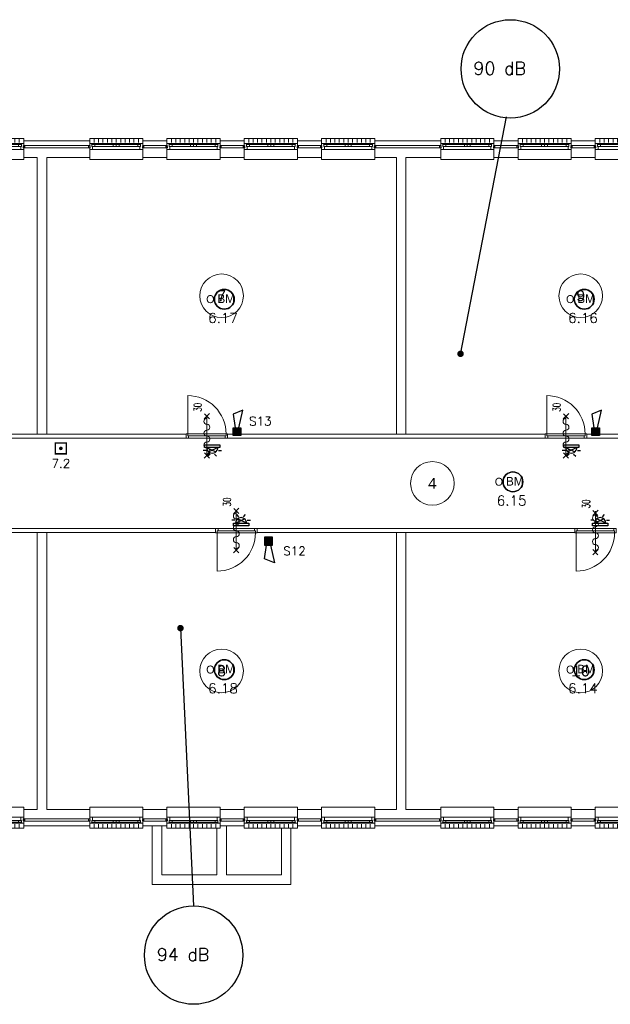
# Model space of a CAD drawing. Header units: millimetres. Extents: x 1890 to 160200, y 5205 to 111580.
# Tile 6 of 51: x 33417 to 46979, y 17019 to 39634. Entities that reach past the tile are written whole.
import ezdxf
from ezdxf.enums import TextEntityAlignment as Align
from ezdxf.xclip import XClip

# ---------------------------------------------------------------- set-up
doc = ezdxf.new("R2010")
doc.units = ezdxf.units.MM
doc.header["$XCLIPFRAME"] = 0
for name, color, linetype in [('BRAND', 1, 'Continuous'), ('DB-waardes', 6, 'Continuous'), ('Xref', 253, 'Continuous'), ('Xref-geb26-bgg$0$AL$1A---_ALGEMEEN', 253, 'Continuous'), ('Xref-geb26-bgg$0$AT$1A---_TEKST035', 253, 'Continuous'), ('Xref-geb26-bgg$0$AT$1A---_TEKST050', 253, 'Continuous')]:
    doc.layers.add(name, color=color, linetype=linetype)
doc.layers.get('Xref').off()
doc.styles.add('ROMANS', font='romans')
doc.styles.add('TXT', font='txt')
doc.styles.add('Xref-geb26-bgg$0$MONOTXT', font='MONOTXT')
doc.styles.add('Xref-geb26-bgg$0$ROMANS', font='ROMANS')

# ---------------------------------------------------------------- blocks, each defined once
blk = doc.blocks.new('*O67')
at = {"layer": 'Xref-geb26-bgg$0$AL$1A---_ALGEMEEN', "color": 0, "linetype": 'Continuous', "lineweight": 0}
for p, q in [((-543, 9), (543, 9)), ((-565.5, -130), (565.5, -130)), ((-508.33, -240), (-508.33, -150)), ((-493, -63), (-67, -63)), ((-493, -106), (-67, -106)), ((-406.66, -240), (-406.66, -150)), ((-305, -240), (-305, -150)), ((-203.33, -240), (-203.33, -150)), ((-101.66, -240), (-101.66, -150)), ((0, -240), (0, -150)), ((67, -63), (493, -63)), ((67, -106), (493, -106)), ((101.66, -240), (101.66, -150)), ((203.33, -240), (203.33, -150)), ((305, -240), (305, -150)), ((406.66, -240), (406.66, -150)), ((508.33, -240), (508.33, -150))]:
    blk.add_line(p, q, dxfattribs=at)
for points in [[(-610, 190), (-610, 240), (610, 240), (610, 190)], [(-610, -190), (-610, -240), (610, -240), (610, -190)]]:
    blk.add_lwpolyline(points, dxfattribs=at)
for points in [[(-610, 9), (-545.15, 9), (-543, 6.86), (-543, -63), (-560, -63), (-560, -114), (-565.5, -114), (-565.5, -127.78), (-567.72, -130), (-610, -130), (-610, -76), (-601, -76), (-601, -60), (-610, -60), (-610, -46), (-601, -46), (-601, -30), (-610, -30)], [(610, 9), (545.15, 9), (543, 6.86), (543, -63), (560, -63), (560, -114), (565.5, -114), (565.5, -127.78), (567.72, -130), (610, -130), (610, -76), (601, -76), (601, -60), (610, -60), (610, -46), (601, -46), (601, -30), (610, -30)], [(-635, -30), (-601, -30), (-601, -46), (-610, -46), (-610, -60), (-601, -60), (-601, -76), (-635, -76)], [(-560, -106), (-493, -106), (-493, -63), (-560, -63)], [(-67, -106), (0, -106), (0, -63), (-67, -63)], [(67, -106), (0, -106), (0, -63), (67, -63)], [(560, -106), (493, -106), (493, -63), (560, -63)], [(635, -30), (601, -30), (601, -46), (610, -46), (610, -60), (601, -60), (601, -76), (635, -76)]]:
    blk.add_lwpolyline(points, close=True, dxfattribs=at)
blk = doc.blocks.new('*O68')
at = {"layer": 'Xref-geb26-bgg$0$AL$1A---_ALGEMEEN', "color": 0, "linetype": 'Continuous', "lineweight": 0}
for p, q in [((-543, 9), (543, 9)), ((-565.5, -130), (565.5, -130)), ((-508.33, -240), (-508.33, -150)), ((-493, -63), (-67, -63)), ((-493, -106), (-67, -106)), ((-406.66, -240), (-406.66, -150)), ((-305, -240), (-305, -150)), ((-203.33, -240), (-203.33, -150)), ((-101.66, -240), (-101.66, -150)), ((0, -240), (0, -150)), ((67, -63), (493, -63)), ((67, -106), (493, -106)), ((101.66, -240), (101.66, -150)), ((203.33, -240), (203.33, -150)), ((305, -240), (305, -150)), ((406.66, -240), (406.66, -150)), ((508.33, -240), (508.33, -150))]:
    blk.add_line(p, q, dxfattribs=at)
for points in [[(-610, 190), (-610, 240), (610, 240), (610, 190)], [(-610, -190), (-610, -240), (610, -240), (610, -190)]]:
    blk.add_lwpolyline(points, dxfattribs=at)
for points in [[(-610, 9), (-545.15, 9), (-543, 6.86), (-543, -63), (-560, -63), (-560, -114), (-565.5, -114), (-565.5, -127.78), (-567.72, -130), (-610, -130), (-610, -76), (-601, -76), (-601, -60), (-610, -60), (-610, -46), (-601, -46), (-601, -30), (-610, -30)], [(610, 9), (545.15, 9), (543, 6.86), (543, -63), (560, -63), (560, -114), (565.5, -114), (565.5, -127.78), (567.72, -130), (610, -130), (610, -76), (601, -76), (601, -60), (610, -60), (610, -46), (601, -46), (601, -30), (610, -30)], [(-635, -30), (-601, -30), (-601, -46), (-610, -46), (-610, -60), (-601, -60), (-601, -76), (-635, -76)], [(-560, -106), (-493, -106), (-493, -63), (-560, -63)], [(-67, -106), (0, -106), (0, -63), (-67, -63)], [(67, -106), (0, -106), (0, -63), (67, -63)], [(560, -106), (493, -106), (493, -63), (560, -63)], [(635, -30), (601, -30), (601, -46), (610, -46), (610, -60), (601, -60), (601, -76), (635, -76)]]:
    blk.add_lwpolyline(points, close=True, dxfattribs=at)
blk = doc.blocks.new('*O69')
at = {"layer": 'Xref-geb26-bgg$0$AL$1A---_ALGEMEEN', "color": 0, "linetype": 'Continuous', "lineweight": 0}
for p, q in [((-543, 9), (543, 9)), ((-565.5, -130), (565.5, -130)), ((-508.33, -240), (-508.33, -150)), ((-493, -63), (-67, -63)), ((-493, -106), (-67, -106)), ((-406.66, -240), (-406.66, -150)), ((-305, -240), (-305, -150)), ((-203.33, -240), (-203.33, -150)), ((-101.66, -240), (-101.66, -150)), ((0, -240), (0, -150)), ((67, -63), (493, -63)), ((67, -106), (493, -106)), ((101.66, -240), (101.66, -150)), ((203.33, -240), (203.33, -150)), ((305, -240), (305, -150)), ((406.66, -240), (406.66, -150)), ((508.33, -240), (508.33, -150))]:
    blk.add_line(p, q, dxfattribs=at)
for points in [[(-610, 190), (-610, 240), (610, 240), (610, 190)], [(-610, -190), (-610, -240), (610, -240), (610, -190)]]:
    blk.add_lwpolyline(points, dxfattribs=at)
for points in [[(-610, 9), (-545.15, 9), (-543, 6.86), (-543, -63), (-560, -63), (-560, -114), (-565.5, -114), (-565.5, -127.78), (-567.72, -130), (-610, -130), (-610, -76), (-601, -76), (-601, -60), (-610, -60), (-610, -46), (-601, -46), (-601, -30), (-610, -30)], [(610, 9), (545.15, 9), (543, 6.86), (543, -63), (560, -63), (560, -114), (565.5, -114), (565.5, -127.78), (567.72, -130), (610, -130), (610, -76), (601, -76), (601, -60), (610, -60), (610, -46), (601, -46), (601, -30), (610, -30)], [(-635, -30), (-601, -30), (-601, -46), (-610, -46), (-610, -60), (-601, -60), (-601, -76), (-635, -76)], [(-560, -106), (-493, -106), (-493, -63), (-560, -63)], [(-67, -106), (0, -106), (0, -63), (-67, -63)], [(67, -106), (0, -106), (0, -63), (67, -63)], [(560, -106), (493, -106), (493, -63), (560, -63)], [(635, -30), (601, -30), (601, -46), (610, -46), (610, -60), (601, -60), (601, -76), (635, -76)]]:
    blk.add_lwpolyline(points, close=True, dxfattribs=at)
blk = doc.blocks.new('*O70')
at = {"layer": 'Xref-geb26-bgg$0$AL$1A---_ALGEMEEN', "color": 0, "linetype": 'Continuous', "lineweight": 0}
for p, q in [((-543, 9), (543, 9)), ((-565.5, -130), (565.5, -130)), ((-508.33, -240), (-508.33, -150)), ((-493, -63), (-67, -63)), ((-493, -106), (-67, -106)), ((-406.66, -240), (-406.66, -150)), ((-305, -240), (-305, -150)), ((-203.33, -240), (-203.33, -150)), ((-101.66, -240), (-101.66, -150)), ((0, -240), (0, -150)), ((67, -63), (493, -63)), ((67, -106), (493, -106)), ((101.66, -240), (101.66, -150)), ((203.33, -240), (203.33, -150)), ((305, -240), (305, -150)), ((406.66, -240), (406.66, -150)), ((508.33, -240), (508.33, -150))]:
    blk.add_line(p, q, dxfattribs=at)
for points in [[(-610, 190), (-610, 240), (610, 240), (610, 190)], [(-610, -190), (-610, -240), (610, -240), (610, -190)]]:
    blk.add_lwpolyline(points, dxfattribs=at)
for points in [[(-610, 9), (-545.15, 9), (-543, 6.86), (-543, -63), (-560, -63), (-560, -114), (-565.5, -114), (-565.5, -127.78), (-567.72, -130), (-610, -130), (-610, -76), (-601, -76), (-601, -60), (-610, -60), (-610, -46), (-601, -46), (-601, -30), (-610, -30)], [(610, 9), (545.15, 9), (543, 6.86), (543, -63), (560, -63), (560, -114), (565.5, -114), (565.5, -127.78), (567.72, -130), (610, -130), (610, -76), (601, -76), (601, -60), (610, -60), (610, -46), (601, -46), (601, -30), (610, -30)], [(-635, -30), (-601, -30), (-601, -46), (-610, -46), (-610, -60), (-601, -60), (-601, -76), (-635, -76)], [(-560, -106), (-493, -106), (-493, -63), (-560, -63)], [(-67, -106), (0, -106), (0, -63), (-67, -63)], [(67, -106), (0, -106), (0, -63), (67, -63)], [(560, -106), (493, -106), (493, -63), (560, -63)], [(635, -30), (601, -30), (601, -46), (610, -46), (610, -60), (601, -60), (601, -76), (635, -76)]]:
    blk.add_lwpolyline(points, close=True, dxfattribs=at)
blk = doc.blocks.new('*O71')
at = {"layer": 'Xref-geb26-bgg$0$AL$1A---_ALGEMEEN', "color": 0, "linetype": 'Continuous', "lineweight": 0}
for p, q in [((-543, 9), (543, 9)), ((-565.5, -130), (565.5, -130)), ((-508.33, -240), (-508.33, -150)), ((-493, -63), (-67, -63)), ((-493, -106), (-67, -106)), ((-406.66, -240), (-406.66, -150)), ((-305, -240), (-305, -150)), ((-203.33, -240), (-203.33, -150)), ((-101.66, -240), (-101.66, -150)), ((0, -240), (0, -150)), ((67, -63), (493, -63)), ((67, -106), (493, -106)), ((101.66, -240), (101.66, -150)), ((203.33, -240), (203.33, -150)), ((305, -240), (305, -150)), ((406.66, -240), (406.66, -150)), ((508.33, -240), (508.33, -150))]:
    blk.add_line(p, q, dxfattribs=at)
for points in [[(-610, 190), (-610, 240), (610, 240), (610, 190)], [(-610, -190), (-610, -240), (610, -240), (610, -190)]]:
    blk.add_lwpolyline(points, dxfattribs=at)
for points in [[(-610, 9), (-545.15, 9), (-543, 6.86), (-543, -63), (-560, -63), (-560, -114), (-565.5, -114), (-565.5, -127.78), (-567.72, -130), (-610, -130), (-610, -76), (-601, -76), (-601, -60), (-610, -60), (-610, -46), (-601, -46), (-601, -30), (-610, -30)], [(610, 9), (545.15, 9), (543, 6.86), (543, -63), (560, -63), (560, -114), (565.5, -114), (565.5, -127.78), (567.72, -130), (610, -130), (610, -76), (601, -76), (601, -60), (610, -60), (610, -46), (601, -46), (601, -30), (610, -30)], [(-635, -30), (-601, -30), (-601, -46), (-610, -46), (-610, -60), (-601, -60), (-601, -76), (-635, -76)], [(-560, -106), (-493, -106), (-493, -63), (-560, -63)], [(-67, -106), (0, -106), (0, -63), (-67, -63)], [(67, -106), (0, -106), (0, -63), (67, -63)], [(560, -106), (493, -106), (493, -63), (560, -63)], [(635, -30), (601, -30), (601, -46), (610, -46), (610, -60), (601, -60), (601, -76), (635, -76)]]:
    blk.add_lwpolyline(points, close=True, dxfattribs=at)
blk = doc.blocks.new('*O72')
at = {"layer": 'Xref-geb26-bgg$0$AL$1A---_ALGEMEEN', "color": 0, "linetype": 'Continuous', "lineweight": 0}
for p, q in [((-543, 9), (543, 9)), ((-565.5, -130), (565.5, -130)), ((-508.33, -240), (-508.33, -150)), ((-493, -63), (-67, -63)), ((-493, -106), (-67, -106)), ((-406.66, -240), (-406.66, -150)), ((-305, -240), (-305, -150)), ((-203.33, -240), (-203.33, -150)), ((-101.66, -240), (-101.66, -150)), ((0, -240), (0, -150)), ((67, -63), (493, -63)), ((67, -106), (493, -106)), ((101.66, -240), (101.66, -150)), ((203.33, -240), (203.33, -150)), ((305, -240), (305, -150)), ((406.66, -240), (406.66, -150)), ((508.33, -240), (508.33, -150))]:
    blk.add_line(p, q, dxfattribs=at)
for points in [[(-610, 190), (-610, 240), (610, 240), (610, 190)], [(-610, -190), (-610, -240), (610, -240), (610, -190)]]:
    blk.add_lwpolyline(points, dxfattribs=at)
for points in [[(-610, 9), (-545.15, 9), (-543, 6.86), (-543, -63), (-560, -63), (-560, -114), (-565.5, -114), (-565.5, -127.78), (-567.72, -130), (-610, -130), (-610, -76), (-601, -76), (-601, -60), (-610, -60), (-610, -46), (-601, -46), (-601, -30), (-610, -30)], [(610, 9), (545.15, 9), (543, 6.86), (543, -63), (560, -63), (560, -114), (565.5, -114), (565.5, -127.78), (567.72, -130), (610, -130), (610, -76), (601, -76), (601, -60), (610, -60), (610, -46), (601, -46), (601, -30), (610, -30)], [(-635, -30), (-601, -30), (-601, -46), (-610, -46), (-610, -60), (-601, -60), (-601, -76), (-635, -76)], [(-560, -106), (-493, -106), (-493, -63), (-560, -63)], [(-67, -106), (0, -106), (0, -63), (-67, -63)], [(67, -106), (0, -106), (0, -63), (67, -63)], [(560, -106), (493, -106), (493, -63), (560, -63)], [(635, -30), (601, -30), (601, -46), (610, -46), (610, -60), (601, -60), (601, -76), (635, -76)]]:
    blk.add_lwpolyline(points, close=True, dxfattribs=at)
blk = doc.blocks.new('*O73')
at = {"layer": 'Xref-geb26-bgg$0$AL$1A---_ALGEMEEN', "color": 0, "linetype": 'Continuous', "lineweight": 0}
for p, q in [((-543, 9), (543, 9)), ((-565.5, -130), (565.5, -130)), ((-508.33, -240), (-508.33, -150)), ((-493, -63), (-67, -63)), ((-493, -106), (-67, -106)), ((-406.66, -240), (-406.66, -150)), ((-305, -240), (-305, -150)), ((-203.33, -240), (-203.33, -150)), ((-101.66, -240), (-101.66, -150)), ((0, -240), (0, -150)), ((67, -63), (493, -63)), ((67, -106), (493, -106)), ((101.66, -240), (101.66, -150)), ((203.33, -240), (203.33, -150)), ((305, -240), (305, -150)), ((406.66, -240), (406.66, -150)), ((508.33, -240), (508.33, -150))]:
    blk.add_line(p, q, dxfattribs=at)
for points in [[(-610, 190), (-610, 240), (610, 240), (610, 190)], [(-610, -190), (-610, -240), (610, -240), (610, -190)]]:
    blk.add_lwpolyline(points, dxfattribs=at)
for points in [[(-610, 9), (-545.15, 9), (-543, 6.86), (-543, -63), (-560, -63), (-560, -114), (-565.5, -114), (-565.5, -127.78), (-567.72, -130), (-610, -130), (-610, -76), (-601, -76), (-601, -60), (-610, -60), (-610, -46), (-601, -46), (-601, -30), (-610, -30)], [(610, 9), (545.15, 9), (543, 6.86), (543, -63), (560, -63), (560, -114), (565.5, -114), (565.5, -127.78), (567.72, -130), (610, -130), (610, -76), (601, -76), (601, -60), (610, -60), (610, -46), (601, -46), (601, -30), (610, -30)], [(-635, -30), (-601, -30), (-601, -46), (-610, -46), (-610, -60), (-601, -60), (-601, -76), (-635, -76)], [(-560, -106), (-493, -106), (-493, -63), (-560, -63)], [(-67, -106), (0, -106), (0, -63), (-67, -63)], [(67, -106), (0, -106), (0, -63), (67, -63)], [(560, -106), (493, -106), (493, -63), (560, -63)], [(635, -30), (601, -30), (601, -46), (610, -46), (610, -60), (601, -60), (601, -76), (635, -76)]]:
    blk.add_lwpolyline(points, close=True, dxfattribs=at)
blk = doc.blocks.new('*O74')
at = {"layer": 'Xref-geb26-bgg$0$AL$1A---_ALGEMEEN', "color": 0, "linetype": 'Continuous', "lineweight": 0}
for p, q in [((-543, 9), (543, 9)), ((-565.5, -130), (565.5, -130)), ((-508.33, -240), (-508.33, -150)), ((-493, -63), (-67, -63)), ((-493, -106), (-67, -106)), ((-406.66, -240), (-406.66, -150)), ((-305, -240), (-305, -150)), ((-203.33, -240), (-203.33, -150)), ((-101.66, -240), (-101.66, -150)), ((0, -240), (0, -150)), ((67, -63), (493, -63)), ((67, -106), (493, -106)), ((101.66, -240), (101.66, -150)), ((203.33, -240), (203.33, -150)), ((305, -240), (305, -150)), ((406.66, -240), (406.66, -150)), ((508.33, -240), (508.33, -150))]:
    blk.add_line(p, q, dxfattribs=at)
for points in [[(-610, 190), (-610, 240), (610, 240), (610, 190)], [(-610, -190), (-610, -240), (610, -240), (610, -190)]]:
    blk.add_lwpolyline(points, dxfattribs=at)
for points in [[(-610, 9), (-545.15, 9), (-543, 6.86), (-543, -63), (-560, -63), (-560, -114), (-565.5, -114), (-565.5, -127.78), (-567.72, -130), (-610, -130), (-610, -76), (-601, -76), (-601, -60), (-610, -60), (-610, -46), (-601, -46), (-601, -30), (-610, -30)], [(610, 9), (545.15, 9), (543, 6.86), (543, -63), (560, -63), (560, -114), (565.5, -114), (565.5, -127.78), (567.72, -130), (610, -130), (610, -76), (601, -76), (601, -60), (610, -60), (610, -46), (601, -46), (601, -30), (610, -30)], [(-635, -30), (-601, -30), (-601, -46), (-610, -46), (-610, -60), (-601, -60), (-601, -76), (-635, -76)], [(-560, -106), (-493, -106), (-493, -63), (-560, -63)], [(-67, -106), (0, -106), (0, -63), (-67, -63)], [(67, -106), (0, -106), (0, -63), (67, -63)], [(560, -106), (493, -106), (493, -63), (560, -63)], [(635, -30), (601, -30), (601, -46), (610, -46), (610, -60), (601, -60), (601, -76), (635, -76)]]:
    blk.add_lwpolyline(points, close=True, dxfattribs=at)
blk = doc.blocks.new('*O87')
at = {"layer": 'Xref-geb26-bgg$0$AL$1A---_ALGEMEEN', "color": 0, "linetype": 'Continuous', "lineweight": 0}
for p, q in [((-508.33, 240), (-508.33, 150)), ((-406.66, 240), (-406.66, 150)), ((-305, 240), (-305, 150)), ((-203.33, 240), (-203.33, 150)), ((-101.66, 240), (-101.66, 150)), ((0, 240), (0, 150)), ((101.66, 240), (101.66, 150)), ((203.33, 240), (203.33, 150)), ((305, 240), (305, 150)), ((406.66, 240), (406.66, 150)), ((508.33, 240), (508.33, 150)), ((-565.5, 130), (565.5, 130)), ((-493, 106), (-67, 106)), ((-493, 63), (-67, 63)), ((67, 106), (493, 106)), ((67, 63), (493, 63)), ((-543, -9), (543, -9))]:
    blk.add_line(p, q, dxfattribs=at)
for points in [[(-610, 190), (-610, 240), (610, 240), (610, 190)], [(-610, -190), (-610, -240), (610, -240), (610, -190)]]:
    blk.add_lwpolyline(points, dxfattribs=at)
for points in [[(-635, 30), (-601, 30), (-601, 46), (-610, 46), (-610, 60), (-601, 60), (-601, 76), (-635, 76)], [(-610, -9), (-545.15, -9), (-543, -6.86), (-543, 63), (-560, 63), (-560, 114), (-565.5, 114), (-565.5, 127.78), (-567.72, 130), (-610, 130), (-610, 76), (-601, 76), (-601, 60), (-610, 60), (-610, 46), (-601, 46), (-601, 30), (-610, 30)], [(-560, 106), (-493, 106), (-493, 63), (-560, 63)], [(-67, 106), (0, 106), (0, 63), (-67, 63)], [(67, 106), (0, 106), (0, 63), (67, 63)], [(560, 106), (493, 106), (493, 63), (560, 63)], [(610, -9), (545.15, -9), (543, -6.86), (543, 63), (560, 63), (560, 114), (565.5, 114), (565.5, 127.78), (567.72, 130), (610, 130), (610, 76), (601, 76), (601, 60), (610, 60), (610, 46), (601, 46), (601, 30), (610, 30)], [(635, 30), (601, 30), (601, 46), (610, 46), (610, 60), (601, 60), (601, 76), (635, 76)]]:
    blk.add_lwpolyline(points, close=True, dxfattribs=at)
blk = doc.blocks.new('*O88')
at = {"layer": 'Xref-geb26-bgg$0$AL$1A---_ALGEMEEN', "color": 0, "linetype": 'Continuous', "lineweight": 0}
for p, q in [((-508.33, 240), (-508.33, 150)), ((-406.66, 240), (-406.66, 150)), ((-305, 240), (-305, 150)), ((-203.33, 240), (-203.33, 150)), ((-101.66, 240), (-101.66, 150)), ((0, 240), (0, 150)), ((101.66, 240), (101.66, 150)), ((203.33, 240), (203.33, 150)), ((305, 240), (305, 150)), ((406.66, 240), (406.66, 150)), ((508.33, 240), (508.33, 150)), ((-565.5, 130), (565.5, 130)), ((-493, 106), (-67, 106)), ((-493, 63), (-67, 63)), ((67, 106), (493, 106)), ((67, 63), (493, 63)), ((-543, -9), (543, -9))]:
    blk.add_line(p, q, dxfattribs=at)
for points in [[(-610, 190), (-610, 240), (610, 240), (610, 190)], [(-610, -190), (-610, -240), (610, -240), (610, -190)]]:
    blk.add_lwpolyline(points, dxfattribs=at)
for points in [[(-635, 30), (-601, 30), (-601, 46), (-610, 46), (-610, 60), (-601, 60), (-601, 76), (-635, 76)], [(-610, -9), (-545.15, -9), (-543, -6.86), (-543, 63), (-560, 63), (-560, 114), (-565.5, 114), (-565.5, 127.78), (-567.72, 130), (-610, 130), (-610, 76), (-601, 76), (-601, 60), (-610, 60), (-610, 46), (-601, 46), (-601, 30), (-610, 30)], [(-560, 106), (-493, 106), (-493, 63), (-560, 63)], [(-67, 106), (0, 106), (0, 63), (-67, 63)], [(67, 106), (0, 106), (0, 63), (67, 63)], [(560, 106), (493, 106), (493, 63), (560, 63)], [(610, -9), (545.15, -9), (543, -6.86), (543, 63), (560, 63), (560, 114), (565.5, 114), (565.5, 127.78), (567.72, 130), (610, 130), (610, 76), (601, 76), (601, 60), (610, 60), (610, 46), (601, 46), (601, 30), (610, 30)], [(635, 30), (601, 30), (601, 46), (610, 46), (610, 60), (601, 60), (601, 76), (635, 76)]]:
    blk.add_lwpolyline(points, close=True, dxfattribs=at)
blk = doc.blocks.new('*O89')
at = {"layer": 'Xref-geb26-bgg$0$AL$1A---_ALGEMEEN', "color": 0, "linetype": 'Continuous', "lineweight": 0}
for p, q in [((-508.33, 240), (-508.33, 150)), ((-406.66, 240), (-406.66, 150)), ((-305, 240), (-305, 150)), ((-203.33, 240), (-203.33, 150)), ((-101.66, 240), (-101.66, 150)), ((0, 240), (0, 150)), ((101.66, 240), (101.66, 150)), ((203.33, 240), (203.33, 150)), ((305, 240), (305, 150)), ((406.66, 240), (406.66, 150)), ((508.33, 240), (508.33, 150)), ((-565.5, 130), (565.5, 130)), ((-493, 106), (-67, 106)), ((-493, 63), (-67, 63)), ((67, 106), (493, 106)), ((67, 63), (493, 63)), ((-543, -9), (543, -9))]:
    blk.add_line(p, q, dxfattribs=at)
for points in [[(-610, 190), (-610, 240), (610, 240), (610, 190)], [(-610, -190), (-610, -240), (610, -240), (610, -190)]]:
    blk.add_lwpolyline(points, dxfattribs=at)
for points in [[(-635, 30), (-601, 30), (-601, 46), (-610, 46), (-610, 60), (-601, 60), (-601, 76), (-635, 76)], [(-610, -9), (-545.15, -9), (-543, -6.86), (-543, 63), (-560, 63), (-560, 114), (-565.5, 114), (-565.5, 127.78), (-567.72, 130), (-610, 130), (-610, 76), (-601, 76), (-601, 60), (-610, 60), (-610, 46), (-601, 46), (-601, 30), (-610, 30)], [(-560, 106), (-493, 106), (-493, 63), (-560, 63)], [(-67, 106), (0, 106), (0, 63), (-67, 63)], [(67, 106), (0, 106), (0, 63), (67, 63)], [(560, 106), (493, 106), (493, 63), (560, 63)], [(610, -9), (545.15, -9), (543, -6.86), (543, 63), (560, 63), (560, 114), (565.5, 114), (565.5, 127.78), (567.72, 130), (610, 130), (610, 76), (601, 76), (601, 60), (610, 60), (610, 46), (601, 46), (601, 30), (610, 30)], [(635, 30), (601, 30), (601, 46), (610, 46), (610, 60), (601, 60), (601, 76), (635, 76)]]:
    blk.add_lwpolyline(points, close=True, dxfattribs=at)
blk = doc.blocks.new('*O90')
at = {"layer": 'Xref-geb26-bgg$0$AL$1A---_ALGEMEEN', "color": 0, "linetype": 'Continuous', "lineweight": 0}
for p, q in [((-508.33, 240), (-508.33, 150)), ((-406.66, 240), (-406.66, 150)), ((-305, 240), (-305, 150)), ((-203.33, 240), (-203.33, 150)), ((-101.66, 240), (-101.66, 150)), ((0, 240), (0, 150)), ((101.66, 240), (101.66, 150)), ((203.33, 240), (203.33, 150)), ((305, 240), (305, 150)), ((406.66, 240), (406.66, 150)), ((508.33, 240), (508.33, 150)), ((-565.5, 130), (565.5, 130)), ((-493, 106), (-67, 106)), ((-493, 63), (-67, 63)), ((67, 106), (493, 106)), ((67, 63), (493, 63)), ((-543, -9), (543, -9))]:
    blk.add_line(p, q, dxfattribs=at)
for points in [[(-610, 190), (-610, 240), (610, 240), (610, 190)], [(-610, -190), (-610, -240), (610, -240), (610, -190)]]:
    blk.add_lwpolyline(points, dxfattribs=at)
for points in [[(-635, 30), (-601, 30), (-601, 46), (-610, 46), (-610, 60), (-601, 60), (-601, 76), (-635, 76)], [(-610, -9), (-545.15, -9), (-543, -6.86), (-543, 63), (-560, 63), (-560, 114), (-565.5, 114), (-565.5, 127.78), (-567.72, 130), (-610, 130), (-610, 76), (-601, 76), (-601, 60), (-610, 60), (-610, 46), (-601, 46), (-601, 30), (-610, 30)], [(-560, 106), (-493, 106), (-493, 63), (-560, 63)], [(-67, 106), (0, 106), (0, 63), (-67, 63)], [(67, 106), (0, 106), (0, 63), (67, 63)], [(560, 106), (493, 106), (493, 63), (560, 63)], [(610, -9), (545.15, -9), (543, -6.86), (543, 63), (560, 63), (560, 114), (565.5, 114), (565.5, 127.78), (567.72, 130), (610, 130), (610, 76), (601, 76), (601, 60), (610, 60), (610, 46), (601, 46), (601, 30), (610, 30)], [(635, 30), (601, 30), (601, 46), (610, 46), (610, 60), (601, 60), (601, 76), (635, 76)]]:
    blk.add_lwpolyline(points, close=True, dxfattribs=at)
blk = doc.blocks.new('*O91')
at = {"layer": 'Xref-geb26-bgg$0$AL$1A---_ALGEMEEN', "color": 0, "linetype": 'Continuous', "lineweight": 0}
for p, q in [((-508.33, 240), (-508.33, 150)), ((-406.66, 240), (-406.66, 150)), ((-305, 240), (-305, 150)), ((-203.33, 240), (-203.33, 150)), ((-101.66, 240), (-101.66, 150)), ((0, 240), (0, 150)), ((101.66, 240), (101.66, 150)), ((203.33, 240), (203.33, 150)), ((305, 240), (305, 150)), ((406.66, 240), (406.66, 150)), ((508.33, 240), (508.33, 150)), ((-565.5, 130), (565.5, 130)), ((-493, 106), (-67, 106)), ((-493, 63), (-67, 63)), ((67, 106), (493, 106)), ((67, 63), (493, 63)), ((-543, -9), (543, -9))]:
    blk.add_line(p, q, dxfattribs=at)
for points in [[(-610, 190), (-610, 240), (610, 240), (610, 190)], [(-610, -190), (-610, -240), (610, -240), (610, -190)]]:
    blk.add_lwpolyline(points, dxfattribs=at)
for points in [[(-635, 30), (-601, 30), (-601, 46), (-610, 46), (-610, 60), (-601, 60), (-601, 76), (-635, 76)], [(-610, -9), (-545.15, -9), (-543, -6.86), (-543, 63), (-560, 63), (-560, 114), (-565.5, 114), (-565.5, 127.78), (-567.72, 130), (-610, 130), (-610, 76), (-601, 76), (-601, 60), (-610, 60), (-610, 46), (-601, 46), (-601, 30), (-610, 30)], [(-560, 106), (-493, 106), (-493, 63), (-560, 63)], [(-67, 106), (0, 106), (0, 63), (-67, 63)], [(67, 106), (0, 106), (0, 63), (67, 63)], [(560, 106), (493, 106), (493, 63), (560, 63)], [(610, -9), (545.15, -9), (543, -6.86), (543, 63), (560, 63), (560, 114), (565.5, 114), (565.5, 127.78), (567.72, 130), (610, 130), (610, 76), (601, 76), (601, 60), (610, 60), (610, 46), (601, 46), (601, 30), (610, 30)], [(635, 30), (601, 30), (601, 46), (610, 46), (610, 60), (601, 60), (601, 76), (635, 76)]]:
    blk.add_lwpolyline(points, close=True, dxfattribs=at)
blk = doc.blocks.new('*O92')
at = {"layer": 'Xref-geb26-bgg$0$AL$1A---_ALGEMEEN', "color": 0, "linetype": 'Continuous', "lineweight": 0}
for p, q in [((-508.33, 240), (-508.33, 150)), ((-406.66, 240), (-406.66, 150)), ((-305, 240), (-305, 150)), ((-203.33, 240), (-203.33, 150)), ((-101.66, 240), (-101.66, 150)), ((0, 240), (0, 150)), ((101.66, 240), (101.66, 150)), ((203.33, 240), (203.33, 150)), ((305, 240), (305, 150)), ((406.66, 240), (406.66, 150)), ((508.33, 240), (508.33, 150)), ((-565.5, 130), (565.5, 130)), ((-493, 106), (-67, 106)), ((-493, 63), (-67, 63)), ((67, 106), (493, 106)), ((67, 63), (493, 63)), ((-543, -9), (543, -9))]:
    blk.add_line(p, q, dxfattribs=at)
for points in [[(-610, 190), (-610, 240), (610, 240), (610, 190)], [(-610, -190), (-610, -240), (610, -240), (610, -190)]]:
    blk.add_lwpolyline(points, dxfattribs=at)
for points in [[(-635, 30), (-601, 30), (-601, 46), (-610, 46), (-610, 60), (-601, 60), (-601, 76), (-635, 76)], [(-610, -9), (-545.15, -9), (-543, -6.86), (-543, 63), (-560, 63), (-560, 114), (-565.5, 114), (-565.5, 127.78), (-567.72, 130), (-610, 130), (-610, 76), (-601, 76), (-601, 60), (-610, 60), (-610, 46), (-601, 46), (-601, 30), (-610, 30)], [(-560, 106), (-493, 106), (-493, 63), (-560, 63)], [(-67, 106), (0, 106), (0, 63), (-67, 63)], [(67, 106), (0, 106), (0, 63), (67, 63)], [(560, 106), (493, 106), (493, 63), (560, 63)], [(610, -9), (545.15, -9), (543, -6.86), (543, 63), (560, 63), (560, 114), (565.5, 114), (565.5, 127.78), (567.72, 130), (610, 130), (610, 76), (601, 76), (601, 60), (610, 60), (610, 46), (601, 46), (601, 30), (610, 30)], [(635, 30), (601, 30), (601, 46), (610, 46), (610, 60), (601, 60), (601, 76), (635, 76)]]:
    blk.add_lwpolyline(points, close=True, dxfattribs=at)
blk = doc.blocks.new('*O93')
at = {"layer": 'Xref-geb26-bgg$0$AL$1A---_ALGEMEEN', "color": 0, "linetype": 'Continuous', "lineweight": 0}
for p, q in [((-508.33, 240), (-508.33, 150)), ((-406.66, 240), (-406.66, 150)), ((-305, 240), (-305, 150)), ((-203.33, 240), (-203.33, 150)), ((-101.66, 240), (-101.66, 150)), ((0, 240), (0, 150)), ((101.66, 240), (101.66, 150)), ((203.33, 240), (203.33, 150)), ((305, 240), (305, 150)), ((406.66, 240), (406.66, 150)), ((508.33, 240), (508.33, 150)), ((-565.5, 130), (565.5, 130)), ((-493, 106), (-67, 106)), ((-493, 63), (-67, 63)), ((67, 106), (493, 106)), ((67, 63), (493, 63)), ((-543, -9), (543, -9))]:
    blk.add_line(p, q, dxfattribs=at)
for points in [[(-610, 190), (-610, 240), (610, 240), (610, 190)], [(-610, -190), (-610, -240), (610, -240), (610, -190)]]:
    blk.add_lwpolyline(points, dxfattribs=at)
for points in [[(-635, 30), (-601, 30), (-601, 46), (-610, 46), (-610, 60), (-601, 60), (-601, 76), (-635, 76)], [(-610, -9), (-545.15, -9), (-543, -6.86), (-543, 63), (-560, 63), (-560, 114), (-565.5, 114), (-565.5, 127.78), (-567.72, 130), (-610, 130), (-610, 76), (-601, 76), (-601, 60), (-610, 60), (-610, 46), (-601, 46), (-601, 30), (-610, 30)], [(-560, 106), (-493, 106), (-493, 63), (-560, 63)], [(-67, 106), (0, 106), (0, 63), (-67, 63)], [(67, 106), (0, 106), (0, 63), (67, 63)], [(560, 106), (493, 106), (493, 63), (560, 63)], [(610, -9), (545.15, -9), (543, -6.86), (543, 63), (560, 63), (560, 114), (565.5, 114), (565.5, 127.78), (567.72, 130), (610, 130), (610, 76), (601, 76), (601, 60), (610, 60), (610, 46), (601, 46), (601, 30), (610, 30)], [(635, 30), (601, 30), (601, 46), (610, 46), (610, 60), (601, 60), (601, 76), (635, 76)]]:
    blk.add_lwpolyline(points, close=True, dxfattribs=at)
blk = doc.blocks.new('*O94')
at = {"layer": 'Xref-geb26-bgg$0$AL$1A---_ALGEMEEN', "color": 0, "linetype": 'Continuous', "lineweight": 0}
for p, q in [((-508.33, 240), (-508.33, 150)), ((-406.66, 240), (-406.66, 150)), ((-305, 240), (-305, 150)), ((-203.33, 240), (-203.33, 150)), ((-101.66, 240), (-101.66, 150)), ((0, 240), (0, 150)), ((101.66, 240), (101.66, 150)), ((203.33, 240), (203.33, 150)), ((305, 240), (305, 150)), ((406.66, 240), (406.66, 150)), ((508.33, 240), (508.33, 150)), ((-565.5, 130), (565.5, 130)), ((-493, 106), (-67, 106)), ((-493, 63), (-67, 63)), ((67, 106), (493, 106)), ((67, 63), (493, 63)), ((-543, -9), (543, -9))]:
    blk.add_line(p, q, dxfattribs=at)
for points in [[(-610, 190), (-610, 240), (610, 240), (610, 190)], [(-610, -190), (-610, -240), (610, -240), (610, -190)]]:
    blk.add_lwpolyline(points, dxfattribs=at)
for points in [[(-635, 30), (-601, 30), (-601, 46), (-610, 46), (-610, 60), (-601, 60), (-601, 76), (-635, 76)], [(-610, -9), (-545.15, -9), (-543, -6.86), (-543, 63), (-560, 63), (-560, 114), (-565.5, 114), (-565.5, 127.78), (-567.72, 130), (-610, 130), (-610, 76), (-601, 76), (-601, 60), (-610, 60), (-610, 46), (-601, 46), (-601, 30), (-610, 30)], [(-560, 106), (-493, 106), (-493, 63), (-560, 63)], [(-67, 106), (0, 106), (0, 63), (-67, 63)], [(67, 106), (0, 106), (0, 63), (67, 63)], [(560, 106), (493, 106), (493, 63), (560, 63)], [(610, -9), (545.15, -9), (543, -6.86), (543, 63), (560, 63), (560, 114), (565.5, 114), (565.5, 127.78), (567.72, 130), (610, 130), (610, 76), (601, 76), (601, 60), (610, 60), (610, 46), (601, 46), (601, 30), (610, 30)], [(635, 30), (601, 30), (601, 46), (610, 46), (610, 60), (601, 60), (601, 76), (635, 76)]]:
    blk.add_lwpolyline(points, close=True, dxfattribs=at)
blk = doc.blocks.new('Xref-geb26-bgg$0$ED0881')
at = {"layer": 'Xref-geb26-bgg$0$AL$1A---_ALGEMEEN', "color": 0, "linetype": 'Continuous', "lineweight": 0}
for p, q in [((475, -400), (475, 500)), ((915, 0), (35, 0)), ((55, 100), (895, 100)), ((55, 45), (895, 45))]:
    blk.add_line(p, q, dxfattribs=at)
for points in [[(55, 100), (0, 100), (0, 0), (35, 0), (35, 45), (55, 45), (55, 100)], [(950, 0), (915, 0), (915, 45), (895, 45), (895, 100), (950, 100), (950, 0)]]:
    blk.add_lwpolyline(points, close=True, dxfattribs=at)
blk.add_lwpolyline([(35, 0), (35, -880, 0.414214), (915, 0)], format="xyb", dxfattribs=at)
blk = doc.blocks.new('Xref-geb26-bgg$0$BRW60')
at = {"layer": 'Xref-geb26-bgg$0$AL$1A---_ALGEMEEN', "color": 0, "linetype": 'Continuous', "lineweight": 0}
for p, q in [((-61.42, 393.58), (61.44, 516.42)), ((59.2, 395.81), (-59.18, 514.19)), ((-61.42, -506.42), (61.44, -383.58)), ((59.2, -504.19), (-59.18, -385.81))]:
    blk.add_line(p, q, dxfattribs=at)
blk = doc.blocks.new('Xref-geb26-bgg$0$DR30BZ')
at = {"layer": 'Xref-geb26-bgg$0$AL$1A---_ALGEMEEN', "color": 0, "linetype": 'Continuous', "lineweight": 0}
blk.add_line((-450, 0), (450, 0), dxfattribs=at)
for centre, start, end in [((-339, 0), 180, 360), ((-204, 0), 360, 180), ((-68, 0), 180, 360), ((68, 0), 360, 180), ((204, 0), 180, 360), ((339, 0), 360, 180)]:
    blk.add_arc(centre, 67.8, start, end, dxfattribs=at)
at = {"layer": 'Xref-geb26-bgg$0$AL$1A---_ALGEMEEN', "color": 0, "linetype": 'Continuous', "lineweight": 0, "rotation": 270}
blk.add_blockref('Xref-geb26-bgg$0$BRW60', (0, 0), dxfattribs=at)
at = {"layer": 'Xref-geb26-bgg$0$AT$1A---_TEKST035', "linetype": 'Continuous', "lineweight": 0, "style": 'Xref-geb26-bgg$0$ROMANS', "width": 0.666667}
blk.add_text('30', height=180, dxfattribs=at).set_placement((559, 123))
blk = doc.blocks.new('Xref-geb26-bgg')
at = {"layer": 'Xref-geb26-bgg$0$AL$1A---_ALGEMEEN', "linetype": 'Continuous', "lineweight": 0}
for points in [[(107028.43, 100393.82), (108543.43, 100393.82), (108543.43, 100283.82), (107028.43, 100283.82)], [(107340.43, 93656.32), (107560.43, 93656.32), (107560.43, 100013.82), (108543.43, 100013.82), (108543.43, 100233.82), (107028.43, 100233.82), (107028.43, 100013.82), (107340.43, 100013.82)], [(109763.43, 100393.82), (110318.43, 100393.82), (110318.43, 100283.82), (109763.43, 100283.82)], [(109763.43, 100233.82), (110318.43, 100233.82), (110318.43, 100013.82), (109763.43, 100013.82)], [(111538.43, 100393.82), (112093.43, 100393.82), (112093.43, 100283.82), (111538.43, 100283.82)], [(111538.43, 100233.82), (112093.43, 100233.82), (112093.43, 100013.82), (111538.43, 100013.82)], [(113313.43, 100393.82), (113868.43, 100393.82), (113868.43, 100283.82), (113313.43, 100283.82)], [(113313.43, 100233.82), (113868.43, 100233.82), (113868.43, 100013.82), (113313.43, 100013.82)], [(115088.43, 100393.82), (116603.43, 100393.82), (116603.43, 100283.82), (115088.43, 100283.82)], [(115585.43, 93656.32), (115805.43, 93656.32), (115805.43, 100013.82), (116603.43, 100013.82), (116603.43, 100233.82), (115088.43, 100233.82), (115088.43, 100013.82), (115585.43, 100013.82)], [(117823.43, 100393.82), (118378.43, 100393.82), (118378.43, 100283.82), (117823.43, 100283.82)], [(117823.43, 100233.82), (118378.43, 100233.82), (118378.43, 100013.82), (117823.43, 100013.82)], [(119598.43, 100393.82), (120153.43, 100393.82), (120153.43, 100283.82), (119598.43, 100283.82)], [(119598.43, 100233.82), (120153.43, 100233.82), (120153.43, 100013.82), (119598.43, 100013.82)], [(103465.43, 93566.32), (110760.43, 93566.32), (110760.43, 93656.32), (103465.43, 93656.32)], [(111710.43, 93566.32), (119005.43, 93566.32), (119005.43, 93656.32), (111710.43, 93656.32)], [(119955.43, 93566.32), (127250.43, 93566.32), (127250.43, 93656.32), (119955.43, 93656.32)], [(104140.43, 91396.32), (111435.43, 91396.32), (111435.43, 91486.32), (104140.43, 91486.32)], [(107340.43, 91396.32), (107560.43, 91396.32), (107560.43, 85038.82), (108543.43, 85038.82), (108543.43, 84818.82), (107028.43, 84818.82), (107028.43, 85038.82), (107340.43, 85038.82)], [(112385.43, 91396.32), (119680.43, 91396.32), (119680.43, 91486.32), (112385.43, 91486.32)], [(115585.43, 91396.32), (115805.43, 91396.32), (115805.43, 85038.82), (116603.43, 85038.82), (116603.43, 84818.82), (115088.43, 84818.82), (115088.43, 85038.82), (115585.43, 85038.82)], [(109763.43, 84818.82), (110318.43, 84818.82), (110318.43, 85038.82), (109763.43, 85038.82)], [(111538.43, 84818.82), (112093.43, 84818.82), (112093.43, 85038.82), (111538.43, 85038.82)], [(113313.43, 84818.82), (113868.43, 84818.82), (113868.43, 85038.82), (113313.43, 85038.82)], [(117823.43, 84818.82), (118378.43, 84818.82), (118378.43, 85038.82), (117823.43, 85038.82)], [(119598.43, 84818.82), (120153.43, 84818.82), (120153.43, 85038.82), (119598.43, 85038.82)], [(107028.43, 84658.82), (108543.43, 84658.82), (108543.43, 84768.82), (107028.43, 84768.82)], [(109763.43, 84658.82), (110318.43, 84658.82), (110318.43, 84768.82), (109763.43, 84768.82)], [(109981.68, 84658.82), (110201.68, 84658.82), (110201.68, 83531.32), (111462.93, 83531.32), (111462.93, 84608.82), (111538.43, 84608.82), (111538.43, 84658.82), (111682.93, 84658.82), (111682.93, 83531.32), (112944.18, 83531.32), (112944.18, 84608.82), (113164.18, 84608.82), (113164.18, 83311.32), (109981.68, 83311.32)], [(111538.43, 84658.82), (112093.43, 84658.82), (112093.43, 84768.82), (111538.43, 84768.82)], [(113313.43, 84658.82), (113868.43, 84658.82), (113868.43, 84768.82), (113313.43, 84768.82)], [(115088.43, 84658.82), (116603.43, 84658.82), (116603.43, 84768.82), (115088.43, 84768.82)], [(117823.43, 84658.82), (118378.43, 84658.82), (118378.43, 84768.82), (117823.43, 84768.82)], [(119598.43, 84658.82), (120153.43, 84658.82), (120153.43, 84768.82), (119598.43, 84768.82)]]:
    blk.add_lwpolyline(points, close=True, dxfattribs=at)
for centre in [(111572.93259, 96835.07305), (119817.934, 96835.07731), (116411.90339, 92526.32339), (111572.92832, 88217.57231), (119817.92, 88217.58)]:
    blk.add_circle(centre, 500, dxfattribs=at)
for name, p in [('*O87', (106418.43, 100203.82)), ('*O88', (109153.43, 100203.82)), ('*O89', (110928.43, 100203.82)), ('*O90', (112703.43, 100203.82)), ('*O91', (114478.43, 100203.82)), ('*O92', (117213.43, 100203.82)), ('*O93', (118988.43, 100203.82)), ('*O94', (120763.43, 100203.82)), ('Xref-geb26-bgg$0$ED0881', (111435.43, 91391.32)), ('Xref-geb26-bgg$0$ED0881', (119680.43, 91391.32)), ('*O67', (106418.43, 84848.82)), ('*O68', (109153.43, 84848.82)), ('*O69', (110928.43, 84848.82)), ('*O70', (112703.43, 84848.82)), ('*O71', (114478.43, 84848.82)), ('*O72', (117213.43, 84848.82)), ('*O73', (118988.43, 84848.82)), ('*O74', (120763.43, 84848.82))]:
    blk.add_blockref(name, p, dxfattribs=at)
at = {"layer": 'Xref-geb26-bgg$0$AL$1A---_ALGEMEEN', "linetype": 'Continuous', "lineweight": 0, "yscale": -1}
for p in [(110760.43, 93661.32), (119005.43, 93661.32)]:
    blk.add_blockref('Xref-geb26-bgg$0$ED0881', p, dxfattribs=at)
at = {"layer": 'Xref-geb26-bgg$0$AL$1A---_ALGEMEEN', "linetype": 'Continuous', "lineweight": 0, "rotation": 90}
for p in [(111235.43, 93611.32), (119480.43, 93611.32), (111910.43, 91436.32), (120155.43, 91391.32)]:
    blk.add_blockref('Xref-geb26-bgg$0$DR30BZ', p, dxfattribs=at)
at = {"layer": 'Xref-geb26-bgg$0$AT$1A---_TEKST050', "linetype": 'Continuous', "lineweight": 0, "style": 'Xref-geb26-bgg$0$MONOTXT'}
for s, p in [('7', (111572.93, 96835.07)), ('9', (119817.93, 96835.07)), ('4', (116411.88, 92526.31)), ('8', (111572.92, 88217.57)), ('10', (119817.91, 88217.57))]:
    blk.add_text(s, height=250.00002, dxfattribs=at).set_placement(p, align=Align.MIDDLE)
blk = doc.blocks.new('BR-OPT-M')
at = {"layer": 'BRAND', "color": 0}
blk.add_lwpolyline([(1.75, 0, 1), (-1.75, 0, 1)], format="xyb", close=True, dxfattribs=at)
blk.add_circle((0, 0), 1.75, dxfattribs=at)
for start, end in [(0, 180), (180, 0)]:
    blk.add_arc((0, 0), 1.75, start, end, dxfattribs=at)
at = {"layer": 'BRAND', "color": 0, "style": 'TXT'}
blk.add_text('O', height=1.4, dxfattribs=at).set_placement((-3.2, -0.68))
at = {"layer": 'BRAND', "color": 0, "insert": (-1.2, 0.86), "char_height": 1.522, "width": 4.0171, "attachment_point": 1, "style": 'TXT'}
blk.add_mtext('BM', dxfattribs=at)
at = {"layer": 'BRAND', "color": 0, "style": 'ROMANS'}
blk.add_attdef('ION1-B', text='', height=1.75, dxfattribs=at).set_placement((-0.23, -2.43), align=Align.TOP_CENTER)
blk = doc.blocks.new('handmelder')
at = {"layer": 'BRAND', "color": 0, "const_width": 0.416}
blk.add_lwpolyline([(0.55, 1.82), (-1.53, 1.82), (-1.53, -1.3), (1.59, -1.3), (1.59, 1.82), (0.55, 1.82)], dxfattribs=at)
at = {"layer": 'BRAND', "color": 0, "const_width": 0.52}
blk.add_lwpolyline([(-0.23, 0.26, 1), (0.29, 0.26, 1)], format="xyb", close=True, dxfattribs=at)
at = {"layer": 'BRAND', "color": 0, "style": 'ROMANS'}
blk.add_attdef('X', text='', height=2, dxfattribs=at).set_placement((0.09, -2.9), align=Align.MIDDLE)
blk = doc.blocks.new('NEVENIN')
at = {"layer": 'BRAND', "color": 0}
for p, q in [((-0.86, 3.53), (-1.68, 4.35)), ((0.86, 3.53), (1.68, 4.35)), ((-2.37, 2.19), (-3.54, 2.19)), ((-2.91, 1.02), (2.91, 1.02)), ((-2.91, 0), (-2.91, 1.02)), ((2.91, 0), (-2.91, 0)), ((-2.16, 1.02), (1.31, 2.74)), ((2.16, 1.02), (-1.31, 2.74)), ((2.37, 2.19), (3.54, 2.19)), ((2.91, 1.02), (2.91, 0))]:
    blk.add_line(p, q, dxfattribs=at)
blk.add_arc((0, 1.02), 2.16, 360, 180, dxfattribs=at)
blk = doc.blocks.new('SWHOOP')
at = {"layer": 'BRAND', "color": 0}
for p, q in [((3, 1.5), (0, 1.5)), ((3, 0.75), (9.75, 2.25)), ((3, -1.5), (3, 1.5)), ((9.75, 2.25), (8.25, -1.5)), ((0, -1.5), (3, -1.5)), ((8.25, -1.5), (3, -0.75))]:
    blk.add_line(p, q, dxfattribs=at)
at = {"layer": 'BRAND'}
blk.add_line((0, 1.5), (0, -1.5), dxfattribs=at)
at = {"layer": 'BRAND', "color": 0}
blk.add_solid([(0, -1.5), (3, -1.5), (0, 1.5), (3, 1.5)], dxfattribs=at)

msp = doc.modelspace()

# ---------------------------------------------------------------- linework, layer by layer
at = {"layer": 'DB-waardes'}
for p, q in [((43539, 31942), (44599, 37403)), ((37108, 25659), (37412, 19280))]:
    msp.add_line(p, q, dxfattribs=at)
at = {"layer": 'DB-waardes', "const_width": 75}
for points in [[(43503, 31960, 1), (43578, 31960, 1)], [(37071, 25659, 1), (37146, 25659, 1)]]:
    msp.add_lwpolyline(points, format="xyb", close=True, dxfattribs=at)
at = {"layer": 'DB-waardes'}
for centre in [(44683, 38504), (37412, 18149)]:
    msp.add_circle(centre, 1130, dxfattribs=at)

# ---------------------------------------------------------------- block references
at = {"layer": 'BRAND'}
ref = msp.add_blockref('BR-OPT-M', (38116, 33213), dxfattribs=dict(at, xscale=130, yscale=130, zscale=130))
XClip(ref).set_block_clipping_path([(-263.696973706, -149.5301196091), (379.5337955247, 82.4014410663)])
ref.add_auto_attribs({'ION1-B': '6.17'})
ref = msp.add_blockref('BR-OPT-M', (46380, 33213), dxfattribs=dict(at, xscale=130, yscale=130, zscale=130))
XClip(ref).set_block_clipping_path([(-327.2695053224, -149.5301196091), (315.9612639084, 82.4014410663)])
ref.add_auto_attribs({'ION1-B': '6.16'})
ref = msp.add_blockref('SWHOOP', (38407, 30081), dxfattribs=dict(at, xscale=-60, yscale=60, zscale=60, rotation=270))
XClip(ref).set_block_clipping_path([(-271.7774603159, -576.1945309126), (230.7409211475, 817.4721357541)])
ref = msp.add_blockref('SWHOOP', (46643, 30081), dxfattribs=dict(at, xscale=-60, yscale=60, zscale=60, rotation=270))
XClip(ref).set_block_clipping_path([(-271.7774603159, -713.4637703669), (230.7409211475, 680.2028962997)])
ref = msp.add_blockref('handmelder', (34360, 29767), dxfattribs=dict(at, xscale=80, yscale=80, zscale=80))
XClip(ref).set_block_clipping_path([(-381.5649917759, -199.911780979), (663.6850082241, 176.9770051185)])
ref = msp.add_blockref('NEVENIN', (37839, 29870), dxfattribs=dict(at, xscale=60, yscale=60, zscale=60, rotation=180))
XClip(ref).set_block_clipping_path([(-826.9383341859, -234.2533284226), (566.7283324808, 268.2650530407)])
ref = msp.add_blockref('NEVENIN', (46084, 29870), dxfattribs=dict(at, xscale=60, yscale=60, zscale=60, rotation=180))
XClip(ref).set_block_clipping_path([(-689.5216675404, -234.256280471), (704.1449991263, 268.2621009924)])
ref = msp.add_blockref('BR-OPT-M', (44743, 29019), dxfattribs=dict(at, xscale=130, yscale=130, zscale=130))
XClip(ref).set_block_clipping_path([(-314.6749400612, -117.269339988), (328.5558291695, 114.6622206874)])
ref.add_auto_attribs({'ION1-B': '6.15'})
ref = msp.add_blockref('NEVENIN', (38501, 28007), dxfattribs=dict(at, xscale=60, yscale=60, zscale=60))
XClip(ref).set_block_clipping_path([(-577.7635421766, -237.2202548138), (815.9031244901, 265.2981266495)])
ref = msp.add_blockref('NEVENIN', (46746, 28007), dxfattribs=dict(at, xscale=60, yscale=60, zscale=60))
XClip(ref).set_block_clipping_path([(-715.1802088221, -237.2173027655), (678.4864578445, 265.3010786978)])
ref = msp.add_blockref('SWHOOP', (39130, 27747), dxfattribs=dict(at, xscale=60, yscale=60, zscale=60, rotation=270))
XClip(ref).set_block_clipping_path([(-269.6397961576, -588.2514583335), (232.8785853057, 805.4152083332)])
ref = msp.add_blockref('BR-OPT-M', (38116, 24705), dxfattribs=dict(at, xscale=130, yscale=130, zscale=130))
XClip(ref).set_block_clipping_path([(-263.696973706, -84.0849287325), (379.5337955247, 147.8466319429)])
ref.add_auto_attribs({'ION1-B': '6.18'})
ref = msp.add_blockref('BR-OPT-M', (46380, 24705), dxfattribs=dict(at, xscale=130, yscale=130, zscale=130))
XClip(ref).set_block_clipping_path([(-327.2695053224, -84.0849287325), (315.9612639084, 147.8466319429)])
ref.add_auto_attribs({'ION1-B': '6.14'})
at = {"layer": 'Xref'}
ref = msp.add_blockref('Xref-geb26-bgg', (-73519, -63542), dxfattribs=at)
XClip(ref).set_block_clipping_path([(77218.5005235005, 77622.422877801), (161938.5005235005, 106512.422877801)])

# ---------------------------------------------------------------- texts
at = {"layer": 'BRAND', "style": 'ROMANS'}
for s, p in [('S13', (38685, 30312)), ('7.2', (34150, 29342)), ('S12', (39470, 27332))]:
    msp.add_text(s, height=200, dxfattribs=at).set_placement(p)
at = {"layer": 'DB-waardes', "style": 'ROMANS'}
for s, p in [('90 dB', (43837, 38371)), ('94 dB', (36566, 18016))]:
    msp.add_text(s, height=292.5, dxfattribs=at).set_placement(p)

doc.saveas('drawing.dxf')
